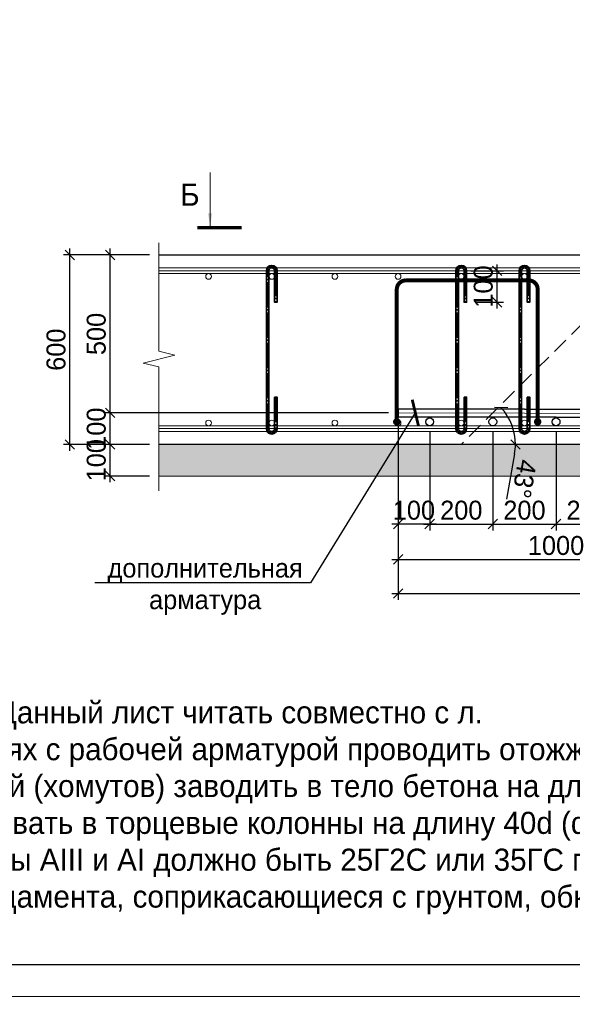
# Model space of a CAD drawing. Header units: millimetres. Extents: x -33345 to 4712671, y -3392 to 121473.
# Tile 124 of 256: x 765904 to 774651, y 44377 to 59967. Entities that reach past the tile are written whole.
import ezdxf
from ezdxf import colors
from ezdxf.entities.mleader import LeaderData, LeaderLine
from ezdxf.math import Vec2, Vec3

# ---------------------------------------------------------------- set-up
doc = ezdxf.new("R2010")
doc.units = ezdxf.units.MM
doc.linetypes.add('DASHED', pattern=[19.05, 12.7, -6.35])
doc.linetypes.add('ГОСТ 2.303 5', pattern=[24, 20, -1.5, 1, -1.5])
doc.layers.add('_линия', color=7, linetype='Continuous')
doc.layers.add('СПДС_РАЗМЕРЫ', color=7, linetype='Continuous')
for name, color, linetype, lineweight in [('Lina', 7, 'Continuous', 20), ('w-hatch', 7, 'Continuous', 0), ('w-line', 7, 'Continuous', 0), ('w-Армирования', 172, 'Continuous', 30), ('w-выноски', 7, 'Continuous', 0), ('КЖ Текст', 250, 'Continuous', 15), ('СПДС_w-ось', 4, 'Continuous', 0)]:
    doc.layers.add(name, color=color, linetype=linetype, lineweight=lineweight)
doc.styles.add('ISO', font='isocpeui.ttf')
doc.styles.get("Standard").update_dxf_attribs({"font": 'arial.ttf'})
doc.styles.add('X-U-RW-01$0$StyleROMANS', font='GOTHIC.TTF')
doc.dimstyles.new('М100', dxfattribs={"dimscale": 100, "dimtxt": 3, "dimasz": 1.5, "dimexe": 1, "dimexo": 1.5, "dimgap": 0.6, "dimtad": 1, "dimdec": 0, "dimtxsty": 'Standard', "dimblk": 'OBLIQUE', "dimcen": 2.5, "dimdle": 1, "dimadec": 0, "dimazin": 0, "dimtfac": 1, "dimtdec": 0, "dimtmove": 0, "dimatfit": 3, "dimldrblk": 'OBLIQUE', "dimfxl": 1.25, "dimarcsym": 0})

# ---------------------------------------------------------------- blocks, each defined once
blk = doc.blocks.new('awe4tD')
at = {"layer": 'Lina', "ltscale": 10}
blk.add_lwpolyline([(-44239015, 22734378), (-44314815, 22734378), (-44314815, 22776378), (-44239015, 22776378)], close=True, dxfattribs=at)
at = {"layer": 'Lina', "lineweight": 30, "ltscale": 10}
blk.add_lwpolyline([(-44239515, 22734878), (-44312815, 22734878), (-44312815, 22775878), (-44239515, 22775878)], close=True, dxfattribs=at)
blk = doc.blocks.new('_Oblique')
at = {"color": 0, "linetype": 'ByBlock', "lineweight": -2}
blk.add_line((-0.5, -0.5), (0.5, 0.5), dxfattribs=at)
blk = doc.blocks.new('*D3037')
at = {"layer": 'Defpoints', "color": 0, "ltscale": 4, "transparency": 16777216}
for p in [(772894, 55992), (773461, 55992), (772979, 55492)]:
    blk.add_point(p, dxfattribs=at)
at = {"layer": 'СПДС_РАЗМЕРЫ', "color": 0, "lineweight": -2, "ltscale": 4, "transparency": 16777216}
for p, q in [((773044, 55992), (773561, 55992)), ((773461, 55392), (773461, 56092)), ((773129, 55492), (773561, 55492))]:
    blk.add_line(p, q, dxfattribs=at)
at = {"layer": 'СПДС_РАЗМЕРЫ', "color": 0, "lineweight": -2, "ltscale": 4, "transparency": 16777216, "xscale": 150, "yscale": 150, "zscale": 150}
for p, rotation in [((773461, 55992), 90), ((773461, 55492), 270)]:
    blk.add_blockref('_Oblique', p, dxfattribs=dict(at, rotation=rotation))
at = {"layer": 'СПДС_РАЗМЕРЫ', "color": 0, "ltscale": 4, "transparency": 16777216, "insert": (773243, 55742), "char_height": 300, "attachment_point": 5, "rotation": 90, "style": 'X-U-RW-01$0$StyleROMANS'}
blk.add_mtext('100', dxfattribs=at)
blk = doc.blocks.new('*D1713')
at = {"layer": 'Defpoints', "color": 0, "ltscale": 4, "transparency": 16777216}
for p in [(767335, 53242), (768109, 53242), (768109, 52742)]:
    blk.add_point(p, dxfattribs=at)
at = {"layer": 'СПДС_РАЗМЕРЫ', "color": 0, "lineweight": -2, "ltscale": 4, "transparency": 16777216}
for p, q in [((767335, 52642), (767335, 53342)), ((767959, 53242), (767235, 53242)), ((767959, 52742), (767235, 52742))]:
    blk.add_line(p, q, dxfattribs=at)
at = {"layer": 'СПДС_РАЗМЕРЫ', "color": 0, "lineweight": -2, "ltscale": 4, "transparency": 16777216, "xscale": 150, "yscale": 150, "zscale": 150}
for p, rotation in [((767335, 53242), 90), ((767335, 52742), 270)]:
    blk.add_blockref('_Oblique', p, dxfattribs=dict(at, rotation=rotation))
at = {"layer": 'СПДС_РАЗМЕРЫ', "color": 0, "ltscale": 4, "transparency": 16777216, "insert": (767117, 52992), "char_height": 300, "attachment_point": 5, "rotation": 90, "style": 'X-U-RW-01$0$StyleROMANS'}
blk.add_mtext('100', dxfattribs=at)
blk = doc.blocks.new('*D1714')
at = {"layer": 'Defpoints', "color": 0, "ltscale": 4, "transparency": 16777216}
for p in [(767335, 53741), (771894, 53741), (768109, 53242)]:
    blk.add_point(p, dxfattribs=at)
at = {"layer": 'СПДС_РАЗМЕРЫ', "color": 0, "lineweight": -2, "ltscale": 4, "transparency": 16777216}
for p, q in [((767335, 53142), (767335, 53841)), ((771744, 53741), (767235, 53741)), ((767959, 53242), (767235, 53242))]:
    blk.add_line(p, q, dxfattribs=at)
at = {"layer": 'СПДС_РАЗМЕРЫ', "color": 0, "lineweight": -2, "ltscale": 4, "transparency": 16777216, "xscale": 150, "yscale": 150, "zscale": 150}
for p, rotation in [((767335, 53741), 90), ((767335, 53242), 270)]:
    blk.add_blockref('_Oblique', p, dxfattribs=dict(at, rotation=rotation))
at = {"layer": 'СПДС_РАЗМЕРЫ', "color": 0, "ltscale": 4, "transparency": 16777216, "insert": (767117, 53491), "char_height": 300, "attachment_point": 5, "rotation": 90, "style": 'X-U-RW-01$0$StyleROMANS'}
blk.add_mtext('100', dxfattribs=at)
blk = doc.blocks.new('*D1715')
at = {"layer": 'Defpoints', "color": 0, "ltscale": 4, "transparency": 16777216}
for p in [(767335, 56242), (768109, 56242), (771894, 53741)]:
    blk.add_point(p, dxfattribs=at)
at = {"layer": 'СПДС_РАЗМЕРЫ', "color": 0, "lineweight": -2, "ltscale": 4, "transparency": 16777216}
for p, q in [((767335, 53641), (767335, 56342)), ((767959, 56242), (767235, 56242)), ((771744, 53741), (767235, 53741))]:
    blk.add_line(p, q, dxfattribs=at)
at = {"layer": 'СПДС_РАЗМЕРЫ', "color": 0, "lineweight": -2, "ltscale": 4, "transparency": 16777216, "xscale": 150, "yscale": 150, "zscale": 150}
for p, rotation in [((767335, 56242), 90), ((767335, 53741), 270)]:
    blk.add_blockref('_Oblique', p, dxfattribs=dict(at, rotation=rotation))
at = {"layer": 'СПДС_РАЗМЕРЫ', "color": 0, "ltscale": 4, "transparency": 16777216, "insert": (767117, 54991), "char_height": 300, "attachment_point": 5, "rotation": 90, "style": 'X-U-RW-01$0$StyleROMANS'}
blk.add_mtext('500', dxfattribs=at)
blk = doc.blocks.new('*D3038')
at = {"layer": 'Defpoints', "color": 0, "ltscale": 4, "transparency": 16777216}
for p in [(766697, 56242), (768109, 56242), (768109, 53242)]:
    blk.add_point(p, dxfattribs=at)
at = {"layer": 'СПДС_РАЗМЕРЫ', "color": 0, "lineweight": -2, "ltscale": 4, "transparency": 16777216}
for p, q in [((766697, 53142), (766697, 56342)), ((767959, 56242), (766597, 56242)), ((767959, 53242), (766597, 53242))]:
    blk.add_line(p, q, dxfattribs=at)
at = {"layer": 'СПДС_РАЗМЕРЫ', "color": 0, "lineweight": -2, "ltscale": 4, "transparency": 16777216, "xscale": 150, "yscale": 150, "zscale": 150}
for p, rotation in [((766697, 56242), 90), ((766697, 53242), 270)]:
    blk.add_blockref('_Oblique', p, dxfattribs=dict(at, rotation=rotation))
at = {"layer": 'СПДС_РАЗМЕРЫ', "color": 0, "ltscale": 4, "transparency": 16777216, "insert": (766480, 54742), "char_height": 300, "attachment_point": 5, "rotation": 90, "style": 'X-U-RW-01$0$StyleROMANS'}
blk.add_mtext('600', dxfattribs=at)
blk = doc.blocks.new('*D1716')
at = {"layer": 'Defpoints', "color": 0, "ltscale": 4, "transparency": 16777216}
for p in [(772394, 53599), (773394, 53599), (773394, 51981)]:
    blk.add_point(p, dxfattribs=at)
at = {"layer": 'СПДС_РАЗМЕРЫ', "color": 0, "lineweight": -2, "ltscale": 4, "transparency": 16777216}
for p, q in [((772394, 53449), (772394, 51881)), ((773394, 53449), (773394, 51881)), ((772294, 51981), (773494, 51981))]:
    blk.add_line(p, q, dxfattribs=at)
at = {"layer": 'СПДС_РАЗМЕРЫ', "color": 0, "lineweight": -2, "ltscale": 4, "transparency": 16777216, "xscale": 150, "yscale": 150, "zscale": 150, "rotation": 180}
blk.add_blockref('_Oblique', (772394, 51981), dxfattribs=at)
at = {"layer": 'СПДС_РАЗМЕРЫ', "color": 0, "lineweight": -2, "ltscale": 4, "transparency": 16777216, "xscale": 150, "yscale": 150, "zscale": 150}
blk.add_blockref('_Oblique', (773394, 51981), dxfattribs=at)
at = {"layer": 'СПДС_РАЗМЕРЫ', "color": 0, "ltscale": 4, "transparency": 16777216, "insert": (772894, 52199), "char_height": 300, "attachment_point": 5, "style": 'X-U-RW-01$0$StyleROMANS'}
blk.add_mtext('200', dxfattribs=at)
blk = doc.blocks.new('*D1717')
at = {"layer": 'Defpoints', "color": 0, "ltscale": 4, "transparency": 16777216}
for p in [(773394, 53599), (774394, 53599), (774394, 51981)]:
    blk.add_point(p, dxfattribs=at)
at = {"layer": 'СПДС_РАЗМЕРЫ', "color": 0, "lineweight": -2, "ltscale": 4, "transparency": 16777216}
for p, q in [((773394, 53449), (773394, 51881)), ((774394, 53449), (774394, 51881)), ((773294, 51981), (774494, 51981))]:
    blk.add_line(p, q, dxfattribs=at)
at = {"layer": 'СПДС_РАЗМЕРЫ', "color": 0, "lineweight": -2, "ltscale": 4, "transparency": 16777216, "xscale": 150, "yscale": 150, "zscale": 150, "rotation": 180}
blk.add_blockref('_Oblique', (773394, 51981), dxfattribs=at)
at = {"layer": 'СПДС_РАЗМЕРЫ', "color": 0, "lineweight": -2, "ltscale": 4, "transparency": 16777216, "xscale": 150, "yscale": 150, "zscale": 150}
blk.add_blockref('_Oblique', (774394, 51981), dxfattribs=at)
at = {"layer": 'СПДС_РАЗМЕРЫ', "color": 0, "ltscale": 4, "transparency": 16777216, "insert": (773894, 52199), "char_height": 300, "attachment_point": 5, "style": 'X-U-RW-01$0$StyleROMANS'}
blk.add_mtext('200', dxfattribs=at)
blk = doc.blocks.new('*D1718')
at = {"layer": 'Defpoints', "color": 0, "ltscale": 4, "transparency": 16777216}
for p in [(774394, 53599), (775394, 53599), (775394, 51981)]:
    blk.add_point(p, dxfattribs=at)
at = {"layer": 'СПДС_РАЗМЕРЫ', "color": 0, "lineweight": -2, "ltscale": 4, "transparency": 16777216}
for p, q in [((774394, 53449), (774394, 51881)), ((775394, 53449), (775394, 51881)), ((774294, 51981), (775494, 51981))]:
    blk.add_line(p, q, dxfattribs=at)
at = {"layer": 'СПДС_РАЗМЕРЫ', "color": 0, "lineweight": -2, "ltscale": 4, "transparency": 16777216, "xscale": 150, "yscale": 150, "zscale": 150, "rotation": 180}
blk.add_blockref('_Oblique', (774394, 51981), dxfattribs=at)
at = {"layer": 'СПДС_РАЗМЕРЫ', "color": 0, "lineweight": -2, "ltscale": 4, "transparency": 16777216, "xscale": 150, "yscale": 150, "zscale": 150}
blk.add_blockref('_Oblique', (775394, 51981), dxfattribs=at)
at = {"layer": 'СПДС_РАЗМЕРЫ', "color": 0, "ltscale": 4, "transparency": 16777216, "insert": (774894, 52199), "char_height": 300, "attachment_point": 5, "style": 'X-U-RW-01$0$StyleROMANS'}
blk.add_mtext('200', dxfattribs=at)
blk = doc.blocks.new('*D1725')
at = {"layer": 'Defpoints', "color": 0, "ltscale": 4, "transparency": 16777216}
for p in [(771894, 53678), (776894, 53653), (776894, 51422)]:
    blk.add_point(p, dxfattribs=at)
at = {"layer": 'СПДС_РАЗМЕРЫ', "color": 0, "lineweight": -2, "ltscale": 4, "transparency": 16777216}
for p, q in [((771894, 53528), (771894, 51322)), ((776894, 53503), (776894, 51322)), ((771794, 51422), (776994, 51422))]:
    blk.add_line(p, q, dxfattribs=at)
at = {"layer": 'СПДС_РАЗМЕРЫ', "color": 0, "lineweight": -2, "ltscale": 4, "transparency": 16777216, "xscale": 150, "yscale": 150, "zscale": 150, "rotation": 180}
blk.add_blockref('_Oblique', (771894, 51422), dxfattribs=at)
at = {"layer": 'СПДС_РАЗМЕРЫ', "color": 0, "lineweight": -2, "ltscale": 4, "transparency": 16777216, "xscale": 150, "yscale": 150, "zscale": 150}
blk.add_blockref('_Oblique', (776894, 51422), dxfattribs=at)
at = {"layer": 'СПДС_РАЗМЕРЫ', "color": 0, "ltscale": 4, "transparency": 16777216, "insert": (774394, 51640), "char_height": 300, "attachment_point": 5, "style": 'X-U-RW-01$0$StyleROMANS'}
blk.add_mtext('1000', dxfattribs=at)
blk = doc.blocks.new('*D1726')
at = {"layer": 'Defpoints', "color": 0, "ltscale": 4, "transparency": 16777216}
for p in [(771894, 53678), (781894, 53656), (781894, 50881)]:
    blk.add_point(p, dxfattribs=at)
at = {"layer": 'СПДС_РАЗМЕРЫ', "color": 0, "lineweight": -2, "ltscale": 4, "transparency": 16777216}
for p, q in [((771894, 53528), (771894, 50781)), ((781894, 53506), (781894, 50781)), ((771794, 50881), (781994, 50881))]:
    blk.add_line(p, q, dxfattribs=at)
at = {"layer": 'СПДС_РАЗМЕРЫ', "color": 0, "lineweight": -2, "ltscale": 4, "transparency": 16777216, "xscale": 150, "yscale": 150, "zscale": 150, "rotation": 180}
blk.add_blockref('_Oblique', (771894, 50881), dxfattribs=at)
at = {"layer": 'СПДС_РАЗМЕРЫ', "color": 0, "lineweight": -2, "ltscale": 4, "transparency": 16777216, "xscale": 150, "yscale": 150, "zscale": 150}
blk.add_blockref('_Oblique', (781894, 50881), dxfattribs=at)
at = {"layer": 'СПДС_РАЗМЕРЫ', "color": 0, "ltscale": 4, "transparency": 16777216, "insert": (776894, 51098), "char_height": 300, "attachment_point": 5, "style": 'X-U-RW-01$0$StyleROMANS'}
blk.add_mtext('2000', dxfattribs=at)
blk = doc.blocks.new('_ArchTick')
at = {"color": 0, "linetype": 'ByBlock', "const_width": 0.15}
blk.add_lwpolyline([(-0.5, -0.5), (0.5, 0.5)], dxfattribs=at)
blk = doc.blocks.new('*D1732')
at = {"layer": 'Defpoints', "color": 0, "ltscale": 4, "transparency": 16777216}
for p in [(776144, 56242), (773647, 53651), (768359, 53242), (772894, 53242), (786023, 53242)]:
    blk.add_point(p, dxfattribs=at)
at = {"layer": 'СПДС_РАЗМЕРЫ', "color": 0, "lineweight": -2, "ltscale": 4, "transparency": 16777216}
blk.add_line((773738, 53093), (773611, 52377), dxfattribs=at)
for start, end in [(360, 42.7094), (349.9628, 360)]:
    blk.add_arc((772894, 53242), 857, start, end, dxfattribs=at)
at = {"layer": 'СПДС_РАЗМЕРЫ', "color": 0, "lineweight": -2, "ltscale": 4, "transparency": 16777216, "xscale": 150, "yscale": 150, "zscale": 150}
for p, rotation in [((773524, 53823), 132.7093899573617), ((773751, 53242), 269.9999999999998)]:
    blk.add_blockref('_Oblique', p, dxfattribs=dict(at, rotation=rotation))
at = {"layer": 'СПДС_РАЗМЕРЫ', "color": 0, "ltscale": 4, "transparency": 16777216, "insert": (773889, 52697), "char_height": 300, "attachment_point": 5, "rotation": 259.9628, "style": 'X-U-RW-01$0$StyleROMANS'}
blk.add_mtext('43°', dxfattribs=at)
blk = doc.blocks.new('*D1734')
at = {"layer": 'Defpoints', "color": 0, "ltscale": 4, "transparency": 16777216}
for p in [(772394, 53599), (771894, 52540), (771894, 51981)]:
    blk.add_point(p, dxfattribs=at)
at = {"layer": 'СПДС_РАЗМЕРЫ', "color": 0, "lineweight": -2, "ltscale": 4, "transparency": 16777216}
for p, q in [((772394, 53449), (772394, 51881)), ((771894, 52390), (771894, 51881)), ((772494, 51981), (771794, 51981))]:
    blk.add_line(p, q, dxfattribs=at)
at = {"layer": 'СПДС_РАЗМЕРЫ', "color": 0, "lineweight": -2, "ltscale": 4, "transparency": 16777216, "xscale": 150, "yscale": 150, "zscale": 150, "rotation": 180}
blk.add_blockref('_Oblique', (771894, 51981), dxfattribs=at)
at = {"layer": 'СПДС_РАЗМЕРЫ', "color": 0, "lineweight": -2, "ltscale": 4, "transparency": 16777216, "xscale": 150, "yscale": 150, "zscale": 150}
blk.add_blockref('_Oblique', (772394, 51981), dxfattribs=at)
at = {"layer": 'СПДС_РАЗМЕРЫ', "color": 0, "ltscale": 4, "transparency": 16777216, "insert": (772144, 52199), "char_height": 300, "attachment_point": 5, "style": 'X-U-RW-01$0$StyleROMANS'}
blk.add_mtext('100', dxfattribs=at)

msp = doc.modelspace()

# ---------------------------------------------------------------- hatches: boundary and pattern name
at = {"layer": 'w-hatch', "ltscale": 100}
h = msp.add_hatch(dxfattribs=at)
h.set_pattern_fill('AR-CONC', color=0, scale=2)
h.set_pattern_definition([(50, (771540.87, 52741.97), (364.3693, -31.878), [38.1, -419.1]), (355, (771540.87, 52741.97), (-70.487, 382.114), [30.48, -335.281]), (100.4514, (771571.23, 52739.3), (293.8825, 350.2355), [32.38, -356.1805]), (46.1842, (771540.87, 52843.57), (542.158, -84.085), [57.15, -628.65]), (96.6356, (771586.05, 52836.57), (474.808, 494.852), [48.57, -534.271]), (351.184, (771540.87, 52843.6), (474.808, 494.852), [45.72, -502.92]), (21, (771591.67, 52818.17), (303.229, -204.5304), [38.1, -419.1]), (326, (771591.67, 52818.17), (123.604, 368.376), [30.48, -335.28]), (71.4514, (771616.94, 52801.13), (426.833, 163.8455), [32.38, -356.18]), (37.5, (771540.87, 52741.97), (6.1772, 169.1101), [0, -331.216, 0, -340.36, 0, -336.55]), (7.5, (771540.87, 52741.97), (133.6393, 200.3611), [0, -194.056, 0, -323.596, 0, -128.27]), (327.5, (771427.58, 52741.97), (271.1812, -11.4575), [0, -127, 0, -396.24, 0, -525.78]), (317.5, (771376.78, 52741.97), (296.2584, 50.853), [0, -165.1, 0, -263.144, 0, -373.38])])
h.paths.add_polyline_path([(785773.277, 52741.972), (785773.277, 53241.972), (768108.593, 53241.972), (768108.593, 52741.972)])

# ---------------------------------------------------------------- linework, layer by layer
at = {"color": 177, "true_color": 0x293189, "const_width": 63.283}
for points in [[(771873.137, 53599.706), (771873.137, 55696.297, -0.40493117), (772011.641, 55839.276), (773961.649, 55839.276, -0.406748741), (774102.894, 55701.594), (774102.894, 53599.706)], [(771873.137, 53627.323, -1), (771873.137, 53572.089, -1), (771873.137, 53627.323, -1)], [(774102.894, 53627.323, -1), (774102.894, 53572.089, -1), (774102.894, 53627.323, -1)]]:
    msp.add_lwpolyline(points, format="xyb", dxfattribs=at)
at = {"layer": 'w-line', "color": 0, "lineweight": 30, "ltscale": 100}
for points in [[(768108.593, 56241.972), (775893.751, 56241.972), (775893.751, 57603.611)], [(785773.277, 53241.972), (768108.593, 53241.972)]]:
    msp.add_lwpolyline(points, dxfattribs=at)
at = {"layer": 'w-line', "color": 0, "linetype": 'DASHED', "lineweight": 13, "ltscale": 20}
msp.add_lwpolyline([(775893.751, 56241.972), (772893.751, 53241.972)], dxfattribs=at)
at = {"layer": 'w-line', "color": 0, "lineweight": 0, "ltscale": 100}
for points in [[(768108.593, 56036.972), (785773.277, 56036.972)], [(785773.277, 55946.972), (768108.593, 55946.972)]]:
    msp.add_lwpolyline(points, dxfattribs=at)
at = {"layer": 'w-line', "color": 0, "ltscale": 100}
for points in [[(785773.277, 55991.972), (768108.593, 55991.972)], [(781893.758, 53718.422), (771893.76, 53740.82)], [(785773.277, 53491.972), (768108.593, 53491.972)], [(785773.277, 53241.972), (768108.593, 53241.972)], [(768108.593, 52741.972), (785773.277, 52741.972)]]:
    msp.add_lwpolyline(points, dxfattribs=at)
at = {"layer": 'w-line', "color": 0, "lineweight": 15, "ltscale": 100}
for points in [[(785773.277, 53536.972), (768108.593, 53536.972)], [(768108.593, 53446.972), (785773.277, 53446.972)]]:
    msp.add_lwpolyline(points, dxfattribs=at)
at = {"layer": 'w-line', "color": 0, "ltscale": 100}
for centre in [(768893.76, 55901.972), (769893.76, 55901.972), (770893.76, 55901.972), (771893.76, 55901.972), (772893.76, 55901.972), (773893.76, 55901.972), (768893.76, 53581.82), (769893.76, 53581.82), (770893.76, 53581.82)]:
    msp.add_circle(centre, 45, dxfattribs=at)
at = {"layer": 'w-line', "color": 0, "lineweight": 15, "ltscale": 100}
for centre in [(771893.76, 53581.972), (771893.76, 53581.972), (772893.76, 53581.972), (773893.76, 53581.972)]:
    msp.add_circle(centre, 45, dxfattribs=at)
at = {"layer": 'w-Армирования', "color": 0, "lineweight": 35, "ltscale": 20}
for points in [[(769938.76, 53991.972), (769938.76, 53491.972, -1), (769848.76, 53491.972), (769848.76, 55991.972, -1), (769938.76, 55991.972), (769938.76, 55492.153), (769978.76, 55492.153), (769978.76, 55991.972, 1), (769808.76, 55991.972), (769808.76, 53491.972, 1), (769978.76, 53491.972), (769978.76, 53991.972)], [(772938.76, 53991.972), (772938.76, 53491.972, -1), (772848.76, 53491.972), (772848.76, 55991.972, -1), (772938.76, 55991.972), (772938.76, 55492.153), (772978.76, 55492.153), (772978.76, 55991.972, 1), (772808.76, 55991.972), (772808.76, 53491.972, 1), (772978.76, 53491.972), (772978.76, 53991.972)], [(773938.76, 53991.972), (773938.76, 53491.972, -1), (773848.76, 53491.972), (773848.76, 55991.972, -1), (773938.76, 55991.972), (773938.76, 55492.153), (773978.76, 55492.153), (773978.76, 55991.972, 1), (773808.76, 55991.972), (773808.76, 53491.972, 1), (773978.76, 53491.972), (773978.76, 53991.972)]]:
    msp.add_lwpolyline(points, format="xyb", close=True, dxfattribs=at)
msp.add_lwpolyline([(771893.76, 53678.32), (781893.758, 53655.922), (781893.758, 53780.922), (771893.76, 53803.32)], close=True, dxfattribs=at)
at = {"layer": 'w-Армирования', "color": 0, "ltscale": 20}
for centre in [(772393.76, 53599.472), (772393.76, 53599.472), (773393.76, 53599.472), (774393.76, 53599.472)]:
    msp.add_circle(centre, 62.5, dxfattribs=at)
at = {"layer": 'w-выноски', "color": 0, "linetype": 'Continuous', "lineweight": 0, "ltscale": 4}
msp.add_line((768918.084, 56699.421), (768918.084, 57549.421), dxfattribs=at)
at = {"layer": 'w-выноски', "color": 0, "linetype": 'Continuous', "lineweight": 0, "ltscale": 4, "const_width": 50}
msp.add_lwpolyline([(768718.084, 56674.421), (769418.084, 56674.421)], dxfattribs=at)
at = {"layer": 'w-выноски', "color": 0, "linetype": 'Continuous', "ltscale": 100}
msp.add_lwpolyline([(768108.593, 56434.317), (768108.593, 54718.394), (768358.593, 54655.894), (767858.593, 54530.894), (768108.593, 54468.394), (768108.593, 52505.46)], dxfattribs=at)
at = {"layer": 'w-выноски', "color": 0, "linetype": 'Continuous', "lineweight": 0, "ltscale": 4}
msp.add_solid([(768918.084, 56699.421), (768884.566, 56899.721), (768951.603, 56899.721)], dxfattribs=at)
at = {"layer": 'СПДС_w-ось', "color": 0, "linetype": 'ГОСТ 2.303 5', "lineweight": 5, "ltscale": 20}
for points in [[(769958.76, 53991.972), (769958.76, 53491.972, -1), (769828.76, 53491.972), (769828.76, 55991.972, -1), (769958.76, 55991.972), (769958.76, 55492.153)], [(772958.76, 53991.972), (772958.76, 53491.972, -1), (772828.76, 53491.972), (772828.76, 55991.972, -1), (772958.76, 55991.972), (772958.76, 55492.153)], [(773958.76, 53991.972), (773958.76, 53491.972, -1), (773828.76, 53491.972), (773828.76, 55991.972, -1), (773958.76, 55991.972), (773958.76, 55492.153)]]:
    msp.add_lwpolyline(points, format="xyb", dxfattribs=at)

# ---------------------------------------------------------------- block references
msp.add_blockref('awe4tD', (45061303.28, -22689876.566))

# ---------------------------------------------------------------- texts
at = {"insert": (328516.802, 47688.501), "char_height": 300, "width": 15750.75644, "attachment_point": 1, "style": 'ISO'}
msp.add_mtext('\\pi2734.5;{\\H1.33333x;Примечание:\\H1.25003x; \\P\\pi0;}1. Данный лист читать совместно с листом {\\C1;КР-3.\\P}2. Бетонирование допускается после установки всех выпускаемых стержней в вертикальные конструкции.', dxfattribs=at)
at = {"layer": '_линия', "color": 18, "lineweight": 0, "true_color": 0x260000, "insert": (768444.914, 57371.015), "char_height": 350, "width": 277.87884, "attachment_point": 1, "style": 'X-U-RW-01$0$StyleROMANS'}
msp.add_mtext('Б', dxfattribs=at)
at = {"layer": 'КЖ Текст', "color": 0, "char_height": 350, "attachment_point": 5, "style": 'X-U-RW-01$0$StyleROMANS'}
for insert, width in [((691072.163, 47581.363), 36452.73295), ((769121.984, 47489.312), 56703.26806)]:
    msp.add_mtext('\\pi-687.015,l700,t700;1.^IДанный лист читать совместно с л. \\P2.^IВязку поперечных стержней (хомутов) во всех пересечениях с рабочей арматурой проводить отожжённой стальной проволокой диаметром 0.8-1.2мм. \\P3.^IКонцы поперечных стержней (хомутов) заводить в тело бетона на длину не менее 50мм.\\P4.^IКонцы продольных стержней заанкеровать в торцевые колонны на длину 40d (d-длина арматурного стержня).\\P5.^IМарка стали для арматуры АIII и АI должно быть 25Г2С или 35ГС по ГОСТ 14098-91\\P{\\A1;\\C256;6.^IПосле распалубливания боковые и верхние поверхности фундамента, соприкасающиеся с грунтом, обклеить полиизолом выступающими снизу фундамента. }', dxfattribs=dict(at, insert=insert, width=width))

# ---------------------------------------------------------------- dimensions: what is measured, and where the dimension line sits
at = {"layer": 'СПДС_РАЗМЕРЫ', "color": 0, "ltscale": 4}
for base, p1, picture, middle in [((766697.171, 56241.972), (768108.593, 53241.972), '*D3038', (766479.625, 54741.972)), ((767334.601, 56241.972), (771893.76, 53740.82), '*D1715', (767117.055, 54991.396))]:
    dim = msp.add_linear_dim(base=base, p1=p1, p2=(768108.593, 56241.972), angle=90, dimstyle='М100', override={"dimlfac": 0.2, "dimtxsty": 'X-U-RW-01$0$StyleROMANS'}, dxfattribs=at)
    dim.commit()
    dim.dimension.update_dxf_attribs({"geometry": picture, "text_midpoint": middle})
dim = msp.add_angular_dim_2l(base=(773647.393, 53650.705), line1=((786023.277, 53241.972), (768358.593, 53241.972)), line2=((776143.751, 56241.972), (772893.751, 53241.972)), dimstyle='М100', override={"dimlfac": 0.2, "dimtxsty": 'X-U-RW-01$0$StyleROMANS'}, dxfattribs=at)
dim.commit()
dim.dimension.update_dxf_attribs({"geometry": '*D1732', "text_midpoint": (773888.895, 52697.029)})
for base, p1, p2, picture, middle in [((773460.654, 55991.972), (772978.76, 55492.153), (772893.76, 55991.972), '*D3037', (773460.654, 55742.063)), ((767334.601, 53740.82), (768108.593, 53241.972), (771893.76, 53740.82), '*D1714', (767334.601, 53491.396)), ((767334.601, 53241.972), (768108.593, 52741.972), (768108.593, 53241.972), '*D1713', (767334.601, 52991.972))]:
    dim = msp.add_linear_dim(base=base, p1=p1, p2=p2, angle=90, dimstyle='М100', override={"dimlfac": 0.2, "dimtxsty": 'X-U-RW-01$0$StyleROMANS'}, dxfattribs=at)
    dim.commit()
    dim.dimension.update_dxf_attribs({"geometry": picture, "text_midpoint": middle, "dimtype": 160})
for base, p1, p2, picture, middle in [((776893.76, 51422.328), (771893.76, 53678.32), (776893.76, 53652.966), '*D1725', (774393.76, 51639.874)), ((781893.758, 50880.846), (771893.76, 53678.32), (781893.758, 53655.922), '*D1726', (776893.759, 51098.392)), ((773393.76, 51981.334), (772393.76, 53599.472), (773393.76, 53599.472), '*D1716', (772893.76, 52198.88)), ((774393.76, 51981.334), (773393.76, 53599.472), (774393.76, 53599.472), '*D1717', (773893.76, 52198.88)), ((775393.76, 51981.334), (774393.76, 53599.472), (775393.76, 53599.472), '*D1718', (774893.76, 52198.88))]:
    dim = msp.add_linear_dim(base=base, p1=p1, p2=p2, dimstyle='М100', override={"dimlfac": 0.2, "dimtxsty": 'X-U-RW-01$0$StyleROMANS'}, dxfattribs=at)
    dim.commit()
    dim.dimension.update_dxf_attribs({"geometry": picture, "text_midpoint": middle})
dim = msp.add_linear_dim(base=(771893.76, 51981.334), p1=(772393.76, 53599.472), p2=(771893.76, 52540.179), dimstyle='М100', override={"dimlfac": 0.2, "dimtxsty": 'X-U-RW-01$0$StyleROMANS'}, dxfattribs=at)
dim.commit()
dim.dimension.update_dxf_attribs({"geometry": '*D1734', "text_midpoint": (772143.76, 51981.334), "dimtype": 160})

# ---------------------------------------------------------------- leaders
ml = msp.add_multileader_mtext('Standard')
ml.set_content('дополнительная\\Pарматура ', color=256, style='X-U-RW-01$0$StyleROMANS')
ml.set_leader_properties()
ml.set_arrow_properties(name='ARCHTICK')
ml.build(insert=Vec2(0, 0))
ml.multileader.update_dxf_attribs({"text_left_attachment_type": 6, "text_right_attachment_type": 6, "dogleg_length": 0.36, "arrow_head_size": 300, "scale": 2})
ctx = ml.context
ctx.base_point, ctx.scale, ctx.char_height, ctx.arrow_head_size, ctx.landing_gap_size, ctx.plane_origin = Vec3(767170.463, 51053.048), 2, 300, 300, 4, Vec3(769158.455, 55286.972)
ctx.left_attachment, ctx.right_attachment, ctx.text_align_type = 6, 6, 1
notes = []
notes.append((ctx, [(0, (1, 1, 0), (770509.366, 51053.048), (-1, 0), 0.72, [(0, [(772166.45, 53744.472)], 0, [])])]))
ctx.mtext.insert, ctx.mtext.alignment, ctx.mtext.flow_direction = Vec3(768839.555, 51434.217), 2, 5
for ctx, leaders in notes:
    for number, flags, end, landing, length, lines in leaders:
        leader = LeaderData()
        leader.index, (leader.has_last_leader_line, leader.has_dogleg_vector, leader.attachment_direction) = number, flags
        leader.last_leader_point, leader.dogleg_vector, leader.dogleg_length = Vec3(end), Vec3(landing), length
        for number, points, colour, breaks in lines:
            line = LeaderLine()
            line.index, line.vertices, line.color, line.breaks = number, Vec3.list(points), colors.encode_raw_color(colour), breaks
            leader.lines.append(line)
        ctx.leaders.append(leader)

doc.saveas('drawing.dxf')
